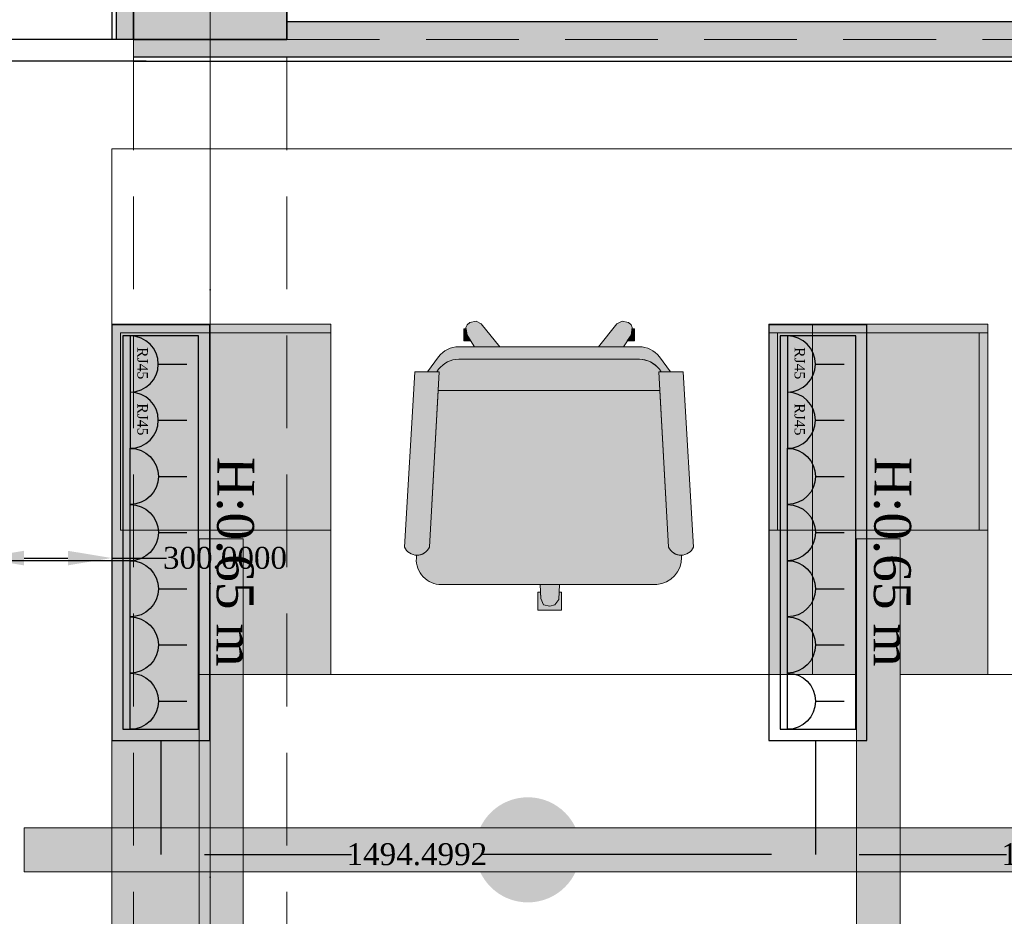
# Model space of a CAD drawing. Header units: inches. Extents: x -78787 to 29484, y -9517 to 23232.
# Tile 254 of 256: x 7896 to 10143, y 9467 to 11513. Entities that reach past the tile are written whole.
import ezdxf
from ezdxf.enums import TextEntityAlignment as Align

# ---------------------------------------------------------------- set-up
doc = ezdxf.new("R2010")
doc.units = ezdxf.units.IN
doc.header["$MEASUREMENT"] = 0
doc.linetypes.add('Dot & Dashed', pattern=[670.277762, 317.5, -176.388889, 0, -176.388874])
doc.linetypes.add('Hidden', pattern=[317.5, 211.666667, -105.833333])
for name, color, linetype in [('- ავარიული განათება', 7, 'Continuous'), ('- განათება', 7, 'Continuous'), ('- საშტეფცელო როზეტები', 7, 'Continuous'), ('New_Structural - Bearing', 7, 'Continuous'), ('Structural - Bearing', 7, 'Continuous'), ('Structural - Grid', 7, 'Continuous')]:
    doc.layers.add(name, color=color, linetype=linetype)
for name, color, linetype, lineweight in [('New_2D Drafting - General_Pen_No__121', 255, 'Continuous', 0), ('New_Structural - Bearing_Pen_No__1', 7, 'Continuous', 13), ('Structural - Bearing_Pen_No__20', 1, 'Continuous', 0)]:
    doc.layers.add(name, color=color, linetype=linetype, lineweight=lineweight)
for name, color, linetype, lineweight, true_color in [('New_2D Drafting - General_Pen_No__161', 7, 'Continuous', 13, 0x6a6a6a), ('New_2D Drafting - General_Pen_No__240', 7, 'Continuous', 0, 0xe8e8e8), ('New_2D Drafting - General_Pen_No__81', 7, 'Continuous', 20, 0x6a6a6a), ('New_Structural - Bearing_Pen_No__255', 7, 'Continuous', 13, 0xe8e8e8), ('New_Structural - Bearing_Pen_No__5', 7, 'Continuous', 25, 0x40a5ff), ('New_Structural - Bearing_Pen_No__57', 7, 'Continuous', 25, 0xdcd214), ('Structural - Bearing_Pen_No__102', 7, 'Continuous', 13, 0xcccccc), ('Structural - Bearing_Pen_No__161', 7, 'Continuous', 13, 0x6a6a6a), ('Structural - Bearing_Pen_No__28', 7, 'Continuous', 35, 0xa80f02), ('Structural - Grid_Pen_No__81', 7, 'Continuous', 20, 0x6a6a6a)]:
    doc.layers.add(name, color=color, linetype=linetype, lineweight=lineweight, true_color=true_color)
doc.styles.add('GENERATED_STYLE_2', font='txt')
doc.styles.get("Standard").update_dxf_attribs({"font": 'arial.ttf'})
doc.dimstyles.get("Standard").update_dxf_attribs({"dimtxt": 0.18, "dimasz": 0.18, "dimexe": 0.18, "dimexo": 0.0625, "dimgap": 0.09, "dimtad": 0, "dimtih": 1, "dimtoh": 1, "dimdec": 4, "dimzin": 0, "dimdsep": 46, "dimtxsty": 'Standard', "dimcen": 0.09, "dimadec": 0, "dimazin": 0, "dimtfac": 1, "dimtdec": 4, "dimtofl": 0, "dimtmove": 0, "dimatfit": 3, "dimfxl": 1, "dimtolj": 1, "dimtzin": 0, "dimarcsym": 0})

# ---------------------------------------------------------------- blocks, each defined once
blk = doc.blocks.new('Wall_31', base_point=(-317.2, 32438))
at = {"layer": 'New_Structural - Bearing_Pen_No__57', "linetype": 'Continuous', "lineweight": 25, "true_color": 0xdcd214}
blk.add_hatch(color=52, dxfattribs=at).paths.add_polyline_path([(-17183.8, 32448), (-317.2, 32448), (-317.2, 32528), (-4833.8, 32528), (-4833.8, 32488), (-5183.8, 32488), (-5183.8, 32528), (-10833.8, 32528), (-10833.8, 32488), (-11183.8, 32488), (-11183.8, 32528), (-16833.8, 32528), (-16833.8, 32488), (-17183.8, 32488)])
at = {"layer": 'New_Structural - Bearing_Pen_No__1', "color": 7, "linetype": 'Continuous', "lineweight": 13, "flags": 128}
for points in [[(-17183.8, 32448), (-17183.8, 32488)], [(-17183.8, 32438), (-17183.8, 32448)]]:
    blk.add_lwpolyline(points, dxfattribs=at)
at = {"layer": 'New_Structural - Bearing_Pen_No__5', "color": 161, "linetype": 'Continuous', "lineweight": 25, "true_color": 0x40a5ff}
for p, q in [((-11183.8, 32528), (-16833.8, 32528)), ((-17183.8, 32448), (-317.2, 32448))]:
    blk.add_line(p, q, dxfattribs=at)
at = {"layer": 'New_Structural - Bearing_Pen_No__5', "color": 161, "linetype": 'Continuous', "lineweight": 25, "true_color": 0x40a5ff, "flags": 128}
blk.add_lwpolyline([(-17183.8, 32438), (-317.2, 32438)], dxfattribs=at)
blk = doc.blocks.new('Wall_149', base_point=(-17183.8, 32838))
at = {"layer": 'New_Structural - Bearing_Pen_No__255', "linetype": 'Continuous', "lineweight": 13, "true_color": 0xe8e8e8}
blk.add_hatch(color=254, dxfattribs=at).paths.add_polyline_path([(-17223.8, 32838), (-17223.8, 32488), (-17183.8, 32488), (-17183.8, 32838)])
at = {"layer": 'New_Structural - Bearing_Pen_No__1', "color": 7, "linetype": 'Continuous', "lineweight": 13, "flags": 128}
for points in [[(-17223.8, 32488), (-17233.8, 32488)], [(-17183.8, 32488), (-17223.8, 32488)]]:
    blk.add_lwpolyline(points, dxfattribs=at)
at = {"layer": 'New_Structural - Bearing_Pen_No__5', "color": 161, "linetype": 'Continuous', "lineweight": 25, "true_color": 0x40a5ff}
for p, q in [((-17223.8, 32878), (-17223.8, 32838)), ((-17223.8, 32838), (-17223.8, 32488))]:
    blk.add_line(p, q, dxfattribs=at)
at = {"layer": 'New_Structural - Bearing_Pen_No__5', "color": 161, "linetype": 'Continuous', "lineweight": 25, "true_color": 0x40a5ff, "flags": 128}
blk.add_lwpolyline([(-17233.8, 32878), (-17233.8, 32488)], dxfattribs=at)
blk = doc.blocks.new('Column_24', base_point=(-17008.8, 32663))
at = {"layer": 'Structural - Bearing_Pen_No__161', "linetype": 'Continuous', "lineweight": 0, "true_color": 0x6a6a6a}
blk.add_hatch(color=251, dxfattribs=at).paths.add_polyline_path([(-16833.8, 32488), (-16833.8, 32838), (-17183.8, 32838), (-17183.8, 32488)])
at = {"layer": 'Structural - Bearing_Pen_No__20', "color": 1, "linetype": 'Continuous', "lineweight": 0}
for p, q in [((-17008.8, 32743), (-17008.8, 32918)), ((-17088.8, 32663), (-17263.8, 32663)), ((-16928.8, 32663), (-16753.8, 32663)), ((-17008.8, 32583), (-17008.8, 32408))]:
    blk.add_line(p, q, dxfattribs=at)
blk.add_point((-17008.8, 32663), dxfattribs=at)
at = {"layer": 'Structural - Bearing_Pen_No__28', "color": 14, "linetype": 'Continuous', "lineweight": 35, "true_color": 0xa80f02, "flags": 128}
blk.add_lwpolyline([(-16833.8, 32488), (-16833.8, 32838), (-17183.8, 32838), (-17183.8, 32488)], close=True, dxfattribs=at)
blk = doc.blocks.new('Standard grid marker_2')
at = {"layer": 'Structural - Grid_Pen_No__81', "color": 251, "linetype": 'Continuous', "lineweight": 20, "true_color": 0x6a6a6a}
blk.add_line((1000, 0), (27734.9, 0), dxfattribs=at)
at = {"layer": 'Structural - Grid_Pen_No__81', "color": 251, "lineweight": 20, "true_color": 0x6a6a6a, "style": 'GENERATED_STYLE_2'}
for tag, p in [('AC_MarkerText_1_0', (-1.5, -46.7)), ('AC_MarkerText_1_1', (28933.4, -46.7))]:
    blk.add_attdef(tag, text='', height=100, rotation=270, dxfattribs=at).set_placement(p, align=Align.TOP_CENTER)
blk = doc.blocks.new('Beam_4', base_point=(-17008.8, 14663))
at = {"layer": 'Structural - Bearing_Pen_No__102', "color": 254, "linetype": 'Dot & Dashed', "lineweight": 13, "true_color": 0xcccccc}
blk.add_line((-17008.8, 14663), (-17008.8, 39096.2), dxfattribs=at)
at = {"layer": 'Structural - Bearing_Pen_No__102', "color": 254, "linetype": 'Hidden', "lineweight": 13, "true_color": 0xcccccc}
for p, q in [((-17183.8, 26838), (-17183.8, 32488)), ((-16833.8, 26838), (-16833.8, 32488))]:
    blk.add_line(p, q, dxfattribs=at)
blk = doc.blocks.new('Beam_13', base_point=(-47008.8, 32663))
at = {"layer": 'Structural - Bearing_Pen_No__102', "color": 254, "linetype": 'Hidden', "lineweight": 13, "true_color": 0xcccccc}
for p, q in [((-22833.8, 32488), (-17183.8, 32488)), ((-16833.8, 32488), (-11183.8, 32488))]:
    blk.add_line(p, q, dxfattribs=at)
blk = doc.blocks.new('- საშტეფცელო როზეტი IP22')
at = {"layer": '- საშტეფცელო როზეტები', "color": 5}
for p, q in [((8536.7, 3822.7), (8536.7, 3888.1)), ((8472.6, 3758.6), (8600.9, 3758.6))]:
    blk.add_line(p, q, dxfattribs=at)
blk.add_arc((8536.7, 3758.6), 64.1, 0, 180, dxfattribs=at)
blk = doc.blocks.new('socket')
at = {"layer": '- საშტეფცელო როზეტები', "color": 5}
for p, q in [((0, 64.1), (0, 129.5)), ((-64.1, 0), (64.1, 0))]:
    blk.add_line(p, q, dxfattribs=at)
blk.add_arc((0, 0), 64.1, 0, 180, dxfattribs=at)
at = {"layer": '- საშტეფცელო როზეტები', "color": 1, "insert": (-38.6, 40.2), "char_height": 23.657, "attachment_point": 1}
blk.add_mtext_dynamic_manual_height_columns('{\\fSylfaen|b0|i0|c0|p18;RJ45}', width=4.298, gutter_width=0.0538, heights=[0], dxfattribs=at)
blk = doc.blocks.new('*D856')
at = {"layer": '- განათება', "color": 0, "lineweight": -2, "transparency": 16777216}
for p, q in [((8155.9, 11468.4), (7635.8, 11468.4)), ((7636, 11368.4), (7636, 11029.7)), ((7636, 10664), (7636, 10978.3)), ((7805.9, 10564), (7635.8, 10564))]:
    blk.add_line(p, q, dxfattribs=at)
at = {"layer": '- განათება', "color": 0, "transparency": 16777216}
for points in [[(7619.3, 11368.4), (7652.7, 11368.4), (7636, 11468.4)], [(7619.3, 10664), (7652.7, 10664), (7636, 10564)]]:
    blk.add_solid(points, dxfattribs=at)
at = {"layer": 'Defpoints', "color": 0, "transparency": 16777216}
for p in [(7636, 11468.4), (8155.9, 11468.4), (7805.9, 10564)]:
    blk.add_point(p, dxfattribs=at)
at = {"layer": '- განათება', "color": 0, "transparency": 16777216, "insert": (7636, 11004), "char_height": 50, "attachment_point": 5}
blk.add_mtext('\\A1;{\\fSylfaen|b0|i0|c0|p18;904.3917}', dxfattribs=at)
blk = doc.blocks.new('*D857')
at = {"layer": '- განათება', "color": 0, "lineweight": -2, "transparency": 16777216}
for p, q in [((7805.9, 10563.9), (7805.9, 10284.2)), ((8105.9, 10563.9), (8105.9, 10284.2)), ((7905.9, 10284.4), (8005.9, 10284.4)), ((8105.9, 10284.4), (8231, 10284.4))]:
    blk.add_line(p, q, dxfattribs=at)
at = {"layer": '- განათება', "color": 0, "transparency": 16777216}
for points in [[(7905.9, 10301), (7905.9, 10267.7), (7805.9, 10284.4)], [(8005.9, 10301), (8005.9, 10267.7), (8105.9, 10284.4)]]:
    blk.add_solid(points, dxfattribs=at)
at = {"layer": 'Defpoints', "color": 0, "transparency": 16777216}
for p in [(7805.9, 10564), (8105.9, 10564), (8105.9, 10284.4)]:
    blk.add_point(p, dxfattribs=at)
at = {"layer": '- განათება', "color": 0, "transparency": 16777216, "insert": (8364.5, 10284.4), "char_height": 50, "attachment_point": 5}
blk.add_mtext('\\A1;{\\fSylfaen|b0|i0|c0|p18;300.0000}', dxfattribs=at)
blk = doc.blocks.new('*D1293')
at = {"layer": '- საშტეფცელო როზეტები', "color": 0, "lineweight": -2, "transparency": 16777216}
for p, q in [((8155.9, 11418.4), (7712.5, 11418.4)), ((7712.7, 11318.4), (7712.7, 10797.4)), ((7712.7, 10378.4), (7712.7, 10746)), ((8148.2, 10278.4), (7712.5, 10278.4))]:
    blk.add_line(p, q, dxfattribs=at)
at = {"layer": '- საშტეფცელო როზეტები', "color": 0, "transparency": 16777216}
for points in [[(7696, 11318.4), (7729.4, 11318.4), (7712.7, 11418.4)], [(7696, 10378.4), (7729.4, 10378.4), (7712.7, 10278.4)]]:
    blk.add_solid(points, dxfattribs=at)
at = {"layer": 'Defpoints', "color": 0, "transparency": 16777216}
for p in [(7712.7, 11418.4), (8155.9, 11418.4), (8148.3, 10278.4)]:
    blk.add_point(p, dxfattribs=at)
at = {"layer": '- საშტეფცელო როზეტები', "color": 0, "transparency": 16777216, "insert": (7712.7, 10771.7), "char_height": 50, "attachment_point": 5}
blk.add_mtext('\\A1;{\\fSylfaen|b0|i0|c0|p18;1139.9399}', dxfattribs=at)
blk = doc.blocks.new('*D1294')
at = {"layer": '- საშტეფცელო როზეტები', "color": 0, "lineweight": -2, "transparency": 16777216}
for p, q in [((8217.9, 9867.9), (8217.9, 9607.8)), ((9712.4, 9867.9), (9712.4, 9607.8)), ((8317.9, 9608), (8653.6, 9608)), ((9612.4, 9608), (8951.6, 9608))]:
    blk.add_line(p, q, dxfattribs=at)
at = {"layer": '- საშტეფცელო როზეტები', "color": 0, "transparency": 16777216}
for points in [[(8317.9, 9624.7), (8317.9, 9591.3), (8217.9, 9608)], [(9612.4, 9624.7), (9612.4, 9591.3), (9712.4, 9608)]]:
    blk.add_solid(points, dxfattribs=at)
at = {"layer": 'Defpoints', "color": 0, "transparency": 16777216}
for p in [(8217.9, 9867.9), (9712.4, 9867.9), (8217.9, 9608)]:
    blk.add_point(p, dxfattribs=at)
at = {"layer": '- საშტეფცელო როზეტები', "color": 0, "transparency": 16777216, "insert": (8802.6, 9608), "char_height": 50, "attachment_point": 5}
blk.add_mtext('\\A1;{\\fSylfaen|b0|i0|c0|p18;1494.4992}', dxfattribs=at)
blk = doc.blocks.new('*D1295')
at = {"layer": '- საშტეფცელო როზეტები', "color": 0, "lineweight": -2, "transparency": 16777216}
for p, q in [((9712.4, 9867.9), (9712.4, 9607.8)), ((11206.9, 9867.9), (11206.9, 9607.8)), ((9812.4, 9608), (10148.1, 9608)), ((11106.9, 9608), (10446.1, 9608))]:
    blk.add_line(p, q, dxfattribs=at)
at = {"layer": '- საშტეფცელო როზეტები', "color": 0, "transparency": 16777216}
for points in [[(9812.4, 9624.7), (9812.4, 9591.3), (9712.4, 9608)], [(11106.9, 9624.7), (11106.9, 9591.3), (11206.9, 9608)]]:
    blk.add_solid(points, dxfattribs=at)
at = {"layer": 'Defpoints', "color": 0, "transparency": 16777216}
for p in [(9712.4, 9867.9), (11206.9, 9867.9), (9712.4, 9608)]:
    blk.add_point(p, dxfattribs=at)
at = {"layer": '- საშტეფცელო როზეტები', "color": 0, "transparency": 16777216, "insert": (10297.1, 9608), "char_height": 50, "attachment_point": 5}
blk.add_mtext('\\A1;{\\fSylfaen|b0|i0|c0|p18;1494.4992}', dxfattribs=at)
blk = doc.blocks.new('*D1357')
at = {"layer": '- ავარიული განათება', "color": 0, "lineweight": -2, "transparency": 16777216}
for p, q in [((8184.9, 11418.4), (7522, 11418.4)), ((7522.2, 11318.4), (7522.2, 9969.3)), ((7522.2, 8808.5), (7522.2, 9917.9)), ((7071.7, 8708.5), (7522.4, 8708.5))]:
    blk.add_line(p, q, dxfattribs=at)
at = {"layer": '- ავარიული განათება', "color": 0, "transparency": 16777216}
for points in [[(7505.5, 11318.4), (7538.9, 11318.4), (7522.2, 11418.4)], [(7505.5, 8808.5), (7538.9, 8808.5), (7522.2, 8708.5)]]:
    blk.add_solid(points, dxfattribs=at)
at = {"layer": 'Defpoints', "color": 0, "transparency": 16777216}
for p in [(8185, 11418.4), (7071.7, 8708.5), (7522.2, 8708.5)]:
    blk.add_point(p, dxfattribs=at)
at = {"layer": '- ავარიული განათება', "color": 0, "transparency": 16777216, "insert": (7522.2, 9943.6), "char_height": 50, "attachment_point": 5}
blk.add_mtext('\\A1;{\\fSylfaen|b0|i0|c0|p18;2709.8393}', dxfattribs=at)

msp = doc.modelspace()

# ---------------------------------------------------------------- hatches: boundary and pattern name
at = {"layer": '- განათება', "linetype": 'Continuous', "lineweight": 18, "true_color": 0xff9955}
msp.add_hatch(color=21, dxfattribs=at).paths.add_polyline_path([(9175.9315, 9618.35525, 1), (8935.9315, 9618.35525, 1)])
at = {"layer": '- განათება', "linetype": 'Continuous', "lineweight": 0, "true_color": 0xbf4c00}
msp.add_hatch(color=22, dxfattribs=at).paths.add_polyline_path([(7905.93152, 9568.35525), (7905.93152, 9668.35525), (25105.93143, 9668.35525), (25105.93143, 9568.35525)])
at = {"layer": 'New_2D Drafting - General_Pen_No__121', "linetype": 'Continuous', "lineweight": 0}
for points in [[(8305.9315, 9218.35529), (8105.93152, 9218.35529), (8105.93152, 10818.35514), (8605.93147, 10818.35514), (8605.93147, 10018.35521), (8405.93149, 10018.35521), (8405.93149, 10328.35518), (8305.9315, 10328.35518)], [(9805.9315, 10018.35521), (9605.93152, 10018.35521), (9605.93152, 10818.35514), (10105.93147, 10818.35514), (10105.93147, 10018.35521), (9905.93149, 10018.35521), (9905.93149, 10328.35518), (9805.9315, 10328.35518)]]:
    msp.add_hatch(color=255, dxfattribs=at).paths.add_polyline_path(points)
at = {"layer": 'New_2D Drafting - General_Pen_No__240', "linetype": 'Continuous', "lineweight": 0, "true_color": 0xe8e8e8}
for points in [[(8305.9315, 8518.35535), (8305.9315, 10328.35518), (8405.93149, 10328.35518), (8405.93149, 8518.35535)], [(9805.9315, 8518.35535), (9805.9315, 10328.35518), (9905.93149, 10328.35518), (9905.93149, 8518.35535)], [(9905.93149, 8518.35535), (9905.93149, 10328.35518), (9805.9315, 10328.35518), (9805.9315, 8518.35535)]]:
    msp.add_hatch(color=254, dxfattribs=at).paths.add_polyline_path(points)
at = {"layer": 'New_2D Drafting - General_Pen_No__81', "linetype": 'Continuous', "lineweight": 0, "true_color": 0x353535}
for points in [[(8949.49101, 10819.39548), (8991.67212, 10766.6691), (8934.44104, 10766.66909), (8917.34333, 10793.09283), (8914.42081, 10810.62793), (8917.34333, 10816.47296), (8923.18836, 10822.318), (8937.80094, 10825.24051)], [(9294.34795, 10810.62793), (9291.42543, 10793.09283), (9274.32774, 10766.66912), (9217.09666, 10766.66911), (9259.27775, 10819.39548), (9270.96782, 10825.24051), (9285.5804, 10822.318), (9291.42543, 10816.47296)], [(8917.34333, 10793.09283), (8925.85301, 10779.94151), (8909.77917, 10779.94151), (8909.77917, 10807.70541), (8914.9079, 10807.70541)], [(9298.98959, 10807.70541), (9298.98959, 10779.94151), (9282.91575, 10779.94151), (9291.42543, 10793.09283), (9293.86086, 10807.70541)], [(9381.76493, 10709.52806), (9360.33591, 10709.52806), (9356.05229, 10715.24012, 0.2339896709), (9310.78927, 10738.09766), (8897.98459, 10738.09766, 0.2360732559), (8852.26962, 10715.23961), (8847.98459, 10709.52623), (8826.55604, 10709.52622), (8852.27018, 10743.81178, -0.2360689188), (8897.98458, 10766.66909), (8934.44104, 10766.66909), (8991.67213, 10766.66907), (9309.88854, 10766.66913, -0.2381394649), (9356.05092, 10743.81338)], [(9354.78084, 10709.52806), (9357.16312, 10666.64726), (8851.17156, 10666.88881), (8853.54031, 10709.52623), (8847.98459, 10709.52623), (8852.26962, 10715.23961, -0.2360732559), (8897.98459, 10738.09766), (9309.88345, 10738.09766, -0.2381735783), (9356.05229, 10715.24012), (9360.33591, 10709.52806)], [(8853.54031, 10709.52623), (8831.3034, 10309.26179, -0.6387631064), (8774.16057, 10309.26223), (8797.9846, 10709.52621)], [(9410.33635, 10709.52806), (9434.1607, 10309.26403, -0.6387631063), (9377.01787, 10309.26358), (9354.78084, 10709.52806)], [(9406.90445, 10285.58589, -0.3820752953), (9350.55019, 10223.81199), (8858.39028, 10223.81199, -0.4305604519), (8801.33537, 10284.12393), (8801.71895, 10291.02795, 0.3008761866), (8831.3034, 10309.26179), (8851.17156, 10666.88881), (9357.16312, 10666.64726), (9377.01787, 10309.26358, 0.3008724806), (9406.60189, 10291.02973)], [(9132.86791, 10206.37294), (9132.86791, 10165.24057), (9078.99508, 10165.24057), (9078.99508, 10206.37294), (9084.89135, 10206.37294), (9085.47388, 10192.39219), (9091.31891, 10177.77961), (9105.9315, 10174.85709), (9117.62156, 10177.77961), (9126.38911, 10189.46967), (9127.06524, 10206.37294)], [(9126.38911, 10189.46967), (9117.62156, 10177.77961), (9105.9315, 10174.85709), (9091.31891, 10177.77961), (9085.47388, 10192.39219), (9084.16472, 10223.81199), (9127.7628, 10223.81199)]]:
    msp.add_hatch(color=250, dxfattribs=at).paths.add_polyline_path(points)

# ---------------------------------------------------------------- linework, layer by layer
at = {"layer": '- განათება', "color": 8, "linetype": 'Continuous', "lineweight": 15, "flags": 128}
msp.add_lwpolyline([(8105.93152, 8018.35536), (8105.93152, 11218.35514), (24905.93143, 11218.35514), (24905.93143, 8018.35536)], close=True, dxfattribs=at)
at = {"layer": '- განათება', "color": 252, "linetype": 'Continuous', "lineweight": 13, "flags": 128}
msp.add_lwpolyline([(7905.93152, 9568.35525), (7905.93152, 9668.35525), (25105.93143, 9668.35525), (25105.93143, 9568.35525)], close=True, dxfattribs=at)
at = {"layer": '- საშტეფცელო როზეტები', "color": 5}
for points in [[(8329.86982, 9867.92376), (8329.86982, 10817.17357), (8105.93152, 10817.17357), (8105.93152, 9867.92376)], [(9829.86982, 9867.92376), (9829.86982, 10817.17357), (9605.93152, 10817.17357), (9605.93152, 9867.92376)], [(8304.17925, 9893.61433), (8304.17925, 10791.483), (8131.62209, 10791.483), (8131.62209, 9893.61433)], [(9804.17925, 9893.61433), (9804.17925, 10791.483), (9631.62209, 10791.483), (9631.62209, 9893.61433)]]:
    msp.add_lwpolyline(points, close=True, dxfattribs=at)
at = {"layer": 'New_2D Drafting - General_Pen_No__161', "color": 251, "linetype": 'Continuous', "lineweight": 13, "true_color": 0x6a6a6a}
for p, q in [((8917.34333, 10816.47296), (8914.42081, 10810.62793)), ((8917.34333, 10816.47296), (8914.42081, 10810.62793)), ((8923.18836, 10822.318), (8917.34333, 10816.47296)), ((8923.18836, 10822.318), (8917.34333, 10816.47296)), ((8937.80094, 10825.24051), (8923.18836, 10822.318)), ((8937.80094, 10825.24051), (8923.18836, 10822.318)), ((8949.49101, 10819.39548), (8937.80094, 10825.24051)), ((8949.49101, 10819.39548), (8937.80094, 10825.24051)), ((8991.67213, 10766.66907), (8949.49101, 10819.39548)), ((8991.67213, 10766.66907), (8949.49101, 10819.39548)), ((9217.09663, 10766.66907), (9259.27775, 10819.39548)), ((9217.09663, 10766.66907), (9259.27775, 10819.39548)), ((9259.27775, 10819.39548), (9270.96782, 10825.24051)), ((9259.27775, 10819.39548), (9270.96782, 10825.24051)), ((9270.96782, 10825.24051), (9285.5804, 10822.318)), ((9270.96782, 10825.24051), (9285.5804, 10822.318)), ((9285.5804, 10822.318), (9291.42543, 10816.47296)), ((9285.5804, 10822.318), (9291.42543, 10816.47296)), ((9291.42543, 10816.47296), (9294.34795, 10810.62793)), ((9291.42543, 10816.47296), (9294.34795, 10810.62793)), ((8914.9079, 10807.70541), (8909.77917, 10807.70541)), ((8914.9079, 10807.70541), (8909.77917, 10807.70541)), ((8914.42081, 10810.62793), (8917.34333, 10793.09283)), ((8914.42081, 10810.62793), (8917.34333, 10793.09283)), ((8917.34333, 10793.09283), (8934.44106, 10766.66906)), ((8917.34333, 10793.09283), (8934.44106, 10766.66906)), ((9291.42543, 10793.09283), (9274.3277, 10766.66906)), ((9291.42543, 10793.09283), (9274.3277, 10766.66906)), ((9294.34795, 10810.62793), (9291.42543, 10793.09283)), ((9294.34795, 10810.62793), (9291.42543, 10793.09283)), ((9293.86086, 10807.70541), (9298.98959, 10807.70541)), ((9293.86086, 10807.70541), (9298.98959, 10807.70541)), ((9705.93152, 10798.35514), (9705.93152, 10348.35518)), ((8897.98459, 10766.66906), (9310.78417, 10766.66913)), ((8897.98459, 10766.66906), (9310.78417, 10766.66913)), ((8852.27037, 10743.81226), (8826.55603, 10709.52621)), ((8852.27037, 10743.81226), (8826.55603, 10709.52621)), ((9356.05081, 10743.81411), (9381.76493, 10709.52806)), ((9356.05081, 10743.81411), (9381.76493, 10709.52806)), ((8897.98459, 10738.09766), (9310.78927, 10738.09766)), ((8897.98459, 10738.09766), (9310.78927, 10738.09766)), ((8774.16066, 10309.26381), (8797.9846, 10709.52621)), ((8774.16066, 10309.26381), (8797.9846, 10709.52621)), ((8797.9846, 10709.52621), (8853.54031, 10709.52623)), ((8797.9846, 10709.52621), (8853.54031, 10709.52623)), ((8831.30351, 10309.26381), (8853.54031, 10709.52623)), ((8831.30351, 10309.26381), (8853.54031, 10709.52623)), ((8852.27037, 10715.24083), (8847.9846, 10709.52623)), ((8852.27037, 10715.24083), (8847.9846, 10709.52623)), ((9377.01775, 10309.26561), (9354.78084, 10709.52806)), ((9410.33635, 10709.52806), (9354.78084, 10709.52806)), ((9377.01775, 10309.26561), (9354.78084, 10709.52806)), ((9410.33635, 10709.52806), (9354.78084, 10709.52806)), ((9356.05063, 10715.24233), (9360.33617, 10709.5277)), ((9356.05063, 10715.24233), (9360.33617, 10709.5277)), ((9434.16061, 10309.26561), (9410.33635, 10709.52806)), ((9434.16061, 10309.26561), (9410.33635, 10709.52806)), ((8851.17128, 10666.88881), (9357.16312, 10666.64726)), ((8851.17128, 10666.88881), (9357.16312, 10666.64726)), ((8801.33549, 10284.1243), (8801.71891, 10291.02739)), ((8801.33549, 10284.1243), (8801.71891, 10291.02739)), ((9406.98558, 10284.1261), (9406.60192, 10291.02918)), ((9406.98558, 10284.1261), (9406.60192, 10291.02918)), ((9350.55019, 10223.81199), (8858.39028, 10223.81199)), ((9350.55019, 10223.81199), (8858.39028, 10223.81199)), ((9078.99508, 10206.37294), (9084.89135, 10206.37294)), ((9078.99508, 10165.45771), (9078.99508, 10206.37294)), ((9078.99508, 10206.37294), (9084.89135, 10206.37294)), ((9078.99508, 10165.45771), (9078.99508, 10206.37294)), ((9085.47388, 10192.39219), (9084.16472, 10223.81199)), ((9085.47388, 10192.39219), (9084.16472, 10223.81199)), ((9127.7628, 10223.81199), (9126.38911, 10189.46967)), ((9127.7628, 10223.81199), (9126.38911, 10189.46967)), ((9132.86791, 10206.37294), (9127.06524, 10206.37294)), ((9132.86791, 10206.37294), (9127.06524, 10206.37294)), ((9132.86791, 10165.45771), (9132.86791, 10206.37294)), ((9132.86791, 10165.45771), (9132.86791, 10206.37294)), ((9091.31891, 10177.77961), (9085.47388, 10192.39219)), ((9091.31891, 10177.77961), (9085.47388, 10192.39219)), ((9126.38911, 10189.46967), (9117.62156, 10177.77961)), ((9126.38911, 10189.46967), (9117.62156, 10177.77961)), ((9132.86791, 10165.24057), (9078.99508, 10165.24057)), ((9132.86791, 10165.24057), (9078.99508, 10165.24057)), ((9105.9315, 10174.85709), (9091.31891, 10177.77961)), ((9105.9315, 10174.85709), (9091.31891, 10177.77961)), ((9117.62156, 10177.77961), (9105.9315, 10174.85709)), ((9117.62156, 10177.77961), (9105.9315, 10174.85709))]:
    msp.add_line(p, q, dxfattribs=at)
at = {"layer": 'New_2D Drafting - General_Pen_No__161', "color": 251, "linetype": 'Continuous', "lineweight": 13, "true_color": 0x6a6a6a, "flags": 128}
for points in [[(8305.9315, 9218.35529), (8105.93152, 9218.35529), (8105.93152, 10818.35514), (8605.93147, 10818.35514), (8605.93147, 10018.35521), (8405.93149, 10018.35521), (8405.93149, 10328.35518), (8305.9315, 10328.35518)], [(8949.49101, 10819.39548), (8991.67212, 10766.6691), (8934.44104, 10766.66909), (8917.34333, 10793.09283), (8914.42081, 10810.62793), (8917.34333, 10816.47296), (8923.18836, 10822.318), (8937.80094, 10825.24051)], [(9294.34795, 10810.62793), (9291.42543, 10793.09283), (9274.32774, 10766.66912), (9217.09666, 10766.66911), (9259.27775, 10819.39548), (9270.96782, 10825.24051), (9285.5804, 10822.318), (9291.42543, 10816.47296)], [(9805.9315, 10018.35521), (9605.93152, 10018.35521), (9605.93152, 10818.35514), (10105.93147, 10818.35514), (10105.93147, 10018.35521), (9905.93149, 10018.35521), (9905.93149, 10328.35518), (9805.9315, 10328.35518)], [(8917.34333, 10793.09283), (8925.85301, 10779.94151), (8909.77917, 10779.94151), (8909.77917, 10807.70541), (8914.9079, 10807.70541)], [(9298.98959, 10807.70541), (9298.98959, 10779.94151), (9282.91575, 10779.94151), (9291.42543, 10793.09283), (9293.86086, 10807.70541)], [(8305.9315, 8518.35535), (8305.9315, 10328.35518), (8405.93149, 10328.35518), (8405.93149, 8518.35535)], [(8305.9315, 8518.35535), (8305.9315, 10328.35518), (8405.93149, 10328.35518), (8405.93149, 8518.35535)], [(8305.9315, 8518.35535), (8305.9315, 10328.35518), (8405.93149, 10328.35518), (8405.93149, 8518.35535)], [(9805.9315, 8518.35535), (9805.9315, 10328.35518), (9905.93149, 10328.35518), (9905.93149, 8518.35535)], [(9805.9315, 8518.35535), (9805.9315, 10328.35518), (9905.93149, 10328.35518), (9905.93149, 8518.35535)], [(9905.93149, 8518.35535), (9905.93149, 10328.35518), (9805.9315, 10328.35518), (9805.9315, 8518.35535)], [(9905.93149, 8518.35535), (9905.93149, 10328.35518), (9805.9315, 10328.35518), (9805.9315, 8518.35535)], [(9132.86791, 10206.37294), (9132.86791, 10165.24057), (9078.99508, 10165.24057), (9078.99508, 10206.37294), (9084.89135, 10206.37294), (9085.47388, 10192.39219), (9091.31891, 10177.77961), (9105.9315, 10174.85709), (9117.62156, 10177.77961), (9126.38911, 10189.46967), (9127.06524, 10206.37294)], [(9126.38911, 10189.46967), (9117.62156, 10177.77961), (9105.9315, 10174.85709), (9091.31891, 10177.77961), (9085.47388, 10192.39219), (9084.16472, 10223.81199), (9127.7628, 10223.81199)], [(8305.93149, 9218.35529), (8305.93149, 10018.35521), (9805.9315, 10018.35521), (9805.9315, 9218.35529)], [(11405.9315, 9218.35529), (11405.9315, 10018.35521), (9905.93149, 10018.35521), (9905.93149, 9218.35529)]]:
    msp.add_lwpolyline(points, close=True, dxfattribs=at)
for points in [[(8605.93147, 10818.35514), (8605.93147, 10798.35514), (8125.93152, 10798.35514), (8125.93152, 10348.35518), (8605.93147, 10348.35518)], [(9905.93149, 10018.35521), (10105.93147, 10018.35521), (10105.93147, 10818.35514), (9605.93152, 10818.35514), (9605.93152, 10798.35514)], [(9905.93149, 10018.35521), (10105.93147, 10018.35521), (10105.93147, 10818.35514), (9605.93152, 10818.35514), (9605.93152, 10798.35514)], [(9605.93152, 10818.35514), (9605.93152, 10798.35514), (10085.93148, 10798.35514), (10085.93148, 10348.35518), (9605.93152, 10348.35518)], [(9805.9315, 10018.35521), (9605.93152, 10018.35521), (9605.93152, 10818.35514), (10105.93147, 10818.35514), (10105.93147, 10798.35514)], [(9805.9315, 10018.35521), (9605.93152, 10018.35521), (9605.93152, 10818.35514), (10105.93147, 10818.35514), (10105.93147, 10798.35514)], [(10105.93147, 10818.35514), (10105.93147, 10798.35514), (9625.93152, 10798.35514), (9625.93152, 10348.35518), (10105.93147, 10348.35518)], [(9705.93152, 10818.35514), (9705.93152, 10018.35521)], [(8909.77917, 10807.70541), (8909.77917, 10779.94151), (8925.85301, 10779.94151)], [(8909.77917, 10807.70541), (8909.77917, 10779.94151), (8925.85301, 10779.94151)], [(9298.98959, 10807.70541), (9298.98959, 10779.94151), (9282.91575, 10779.94151)], [(9298.98959, 10807.70541), (9298.98959, 10779.94151), (9282.91575, 10779.94151)], [(9805.9315, 9218.35529), (8305.93149, 9218.35529), (8305.93149, 10018.35521), (9805.9315, 10018.35521)], [(9805.93149, 10018.35521), (9805.93149, 9118.35529)], [(9905.93149, 9218.35529), (11405.9315, 9218.35529), (11405.9315, 10018.35521), (9905.93149, 10018.35521)], [(9905.9315, 10018.35521), (9905.9315, 9118.35529)]]:
    msp.add_lwpolyline(points, dxfattribs=at)
for points in [[(9381.76493, 10709.52806), (9360.33591, 10709.52806), (9356.05229, 10715.24012, 0.2339896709), (9310.78927, 10738.09766), (8897.98459, 10738.09766, 0.2360732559), (8852.26962, 10715.23961), (8847.98459, 10709.52623), (8826.55604, 10709.52622), (8852.27018, 10743.81178, -0.2360689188), (8897.98458, 10766.66909), (8934.44104, 10766.66909), (8991.67213, 10766.66907), (9309.88854, 10766.66913, -0.2381394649), (9356.05092, 10743.81338)], [(9354.78084, 10709.52806), (9357.16312, 10666.64726), (8851.17156, 10666.88881), (8853.54031, 10709.52623), (8847.98459, 10709.52623), (8852.26962, 10715.23961, -0.2360732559), (8897.98459, 10738.09766), (9309.88345, 10738.09766, -0.2381735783), (9356.05229, 10715.24012), (9360.33591, 10709.52806)], [(8853.54031, 10709.52623), (8831.3034, 10309.26179, -0.6387631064), (8774.16057, 10309.26223), (8797.9846, 10709.52621)], [(9410.33635, 10709.52806), (9434.1607, 10309.26403, -0.6387631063), (9377.01787, 10309.26358), (9354.78084, 10709.52806)], [(9406.90445, 10285.58589, -0.3820752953), (9350.55019, 10223.81199), (8858.39028, 10223.81199, -0.4305604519), (8801.33537, 10284.12393), (8801.71895, 10291.02795, 0.3008761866), (8831.3034, 10309.26179), (8851.17156, 10666.88881), (9357.16312, 10666.64726), (9377.01787, 10309.26358, 0.3008724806), (9406.60189, 10291.02973)]]:
    msp.add_lwpolyline(points, format="xyb", close=True, dxfattribs=at)

# ---------------------------------------------------------------- block references
at = {"layer": '- საშტეფცელო როზეტები', "rotation": 270}
for p in [(8148.26636, 10727.34952), (9648.26636, 10727.34952), (8148.26636, 10599.08257), (9648.26636, 10599.08257)]:
    msp.add_blockref('socket', p, dxfattribs=at)
at = {"layer": '- საშტეფცელო როზეტები', "xscale": -1, "rotation": 270}
for p in [(4389.70938, 1934.07402), (5889.70938, 1934.07402), (4389.70938, 1805.80707), (5889.70938, 1805.80707), (4389.70938, 1677.54011), (5889.70938, 1677.54011), (4389.70938, 1549.27316), (5889.70938, 1549.27316), (4389.70938, 1421.00621), (5889.70938, 1421.00621)]:
    msp.add_blockref('- საშტეფცელო როზეტი IP22', p, dxfattribs=at)
at = {"layer": 'New_Structural - Bearing', "color": 7, "lineweight": 35}
for name, p in [('Wall_149', (8155.93152, 11818.35514)), ('Wall_31', (25022.54667, 11418.35514))]:
    msp.add_blockref(name, p, dxfattribs=at)
at = {"layer": 'Structural - Bearing', "color": 254, "lineweight": 13, "true_color": 0xcccccc}
for name, p in [('Beam_4', (8330.93152, -6356.64486)), ('Beam_13', (-21669.06848, 11643.35514))]:
    msp.add_blockref(name, p, dxfattribs=at)
at = {"layer": 'Structural - Bearing', "color": 14, "lineweight": 35, "true_color": 0xa80f02}
msp.add_blockref('Column_24', (8330.93152, 11643.35514), dxfattribs=at)
at = {"layer": 'Structural - Grid', "color": 8, "linetype": 'Continuous', "lineweight": 15, "zscale": 1000, "rotation": 90}
msp.add_blockref('Standard grid marker_2', (8330.93152, -9316.57065), dxfattribs=at)

# ---------------------------------------------------------------- texts
at = {"layer": '- საშტეფცელო როზეტები', "color": 5, "char_height": 83.9644685, "attachment_point": 3, "rotation": 269.68932566}
for insert in [(8428.88075, 10036.08629), (9928.88075, 10036.08629)]:
    msp.add_mtext_dynamic_manual_height_columns('{\\fSylfaen|b0|i0|c0|p18;H:0.65 m}', width=710.9466492, gutter_width=1.70068, heights=[0], dxfattribs=dict(at, insert=insert))

# ---------------------------------------------------------------- dimensions: what is measured, and where the dimension line sits
at = {"layer": '- ავარიული განათება', "color": 1}
dim = msp.add_linear_dim(base=(7522.20512, 8708.51581), p1=(8185, 11418.35514), p2=(7071.66775, 8708.51581), angle=270, text='{\\fSylfaen|b0|i0|c0|p18;<>}', dimstyle='Standard', override={"dimtxt": 50, "dimasz": 100}, dxfattribs=at)
dim.commit()
dim.dimension.update_dxf_attribs({"geometry": '*D1357', "text_midpoint": (7522.20512, 9943.60023), "dimtype": 160})
at = {"layer": '- განათება', "color": 1}
dim = msp.add_linear_dim(base=(7636, 11468.35514), p1=(7805.93152, 10563.9634), p2=(8155.93152, 11468.35514), angle=90, text='{\\fSylfaen|b0|i0|c0|p18;<>}', dimstyle='Standard', override={"dimtxt": 50, "dimasz": 100}, dxfattribs=at)
dim.commit()
dim.dimension.update_dxf_attribs({"geometry": '*D856', "text_midpoint": (7636, 11004), "dimtype": 160})
dim = msp.add_linear_dim(base=(8105.93152, 10284.38), p1=(7805.93152, 10563.9634), p2=(8105.93152, 10563.9634), text='{\\fSylfaen|b0|i0|c0|p18;<>}', dimstyle='Standard', override={"dimtxt": 50, "dimasz": 100}, dxfattribs=at)
dim.commit()
dim.dimension.update_dxf_attribs({"geometry": '*D857', "text_midpoint": (8364.5, 10284.38), "dimtype": 160})
at = {"layer": '- საშტეფცელო როზეტები', "color": 1}
for base, p1, p2, angle, picture, middle in [((7712.691153, 11418.355138), (8148.266364, 10278.41519), (8155.931518, 11418.355138), 90, '*D1293', (7712.691153, 10771.711781)), ((8217.90067, 9608.00613), (9712.39984, 9867.92376), (8217.90067, 9867.92376), 180, '*D1294', (8802.57487, 9608.00613)), ((9712.39984, 9608.00613), (11206.89901, 9867.92376), (9712.39984, 9867.92376), 180, '*D1295', (10297.07404, 9608.00613))]:
    dim = msp.add_linear_dim(base=base, p1=p1, p2=p2, angle=angle, text='{\\fSylfaen|b0|i0|c0|p18;<>}', dimstyle='Standard', override={"dimtxt": 50, "dimasz": 100}, dxfattribs=at)
    dim.commit()
    dim.dimension.update_dxf_attribs({"geometry": picture, "text_midpoint": middle, "dimtype": 160})

doc.saveas('drawing.dxf')
